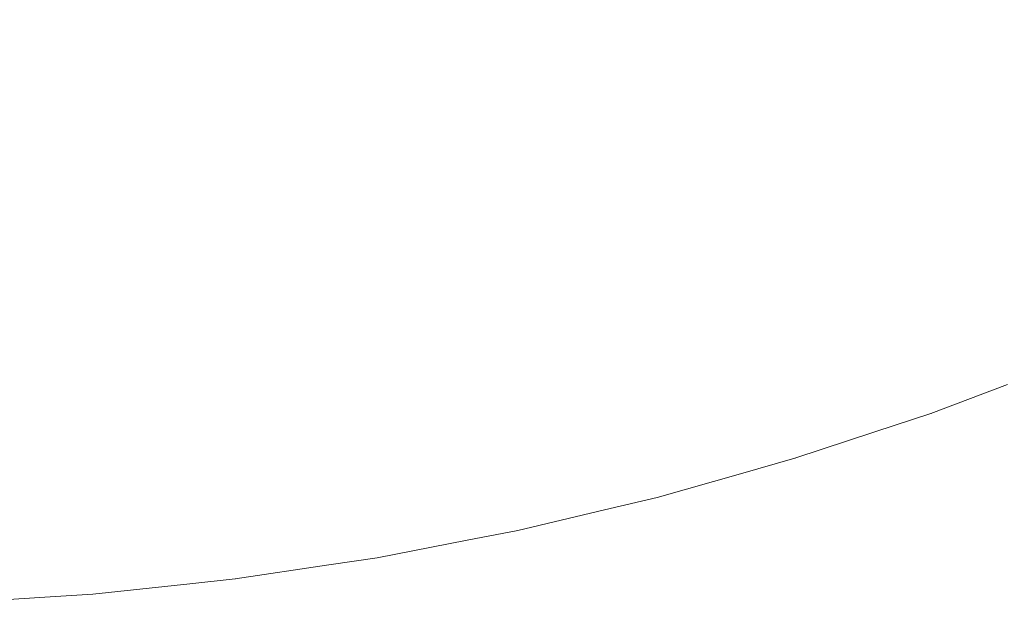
# Model space of a CAD drawing. Header units: centimetres. Extents: x -26 to 27.3, y -25.3 to -23.5.
# Tile 121 of 200: x 9.222 to 9.2803, y -24.9599 to -24.9251. Entities that reach past the tile are written whole.
import ezdxf

# ---------------------------------------------------------------- set-up
doc = ezdxf.new("R2010")
doc.units = ezdxf.units.CM
doc.header["$LTSCALE"] = 2.54
doc.layers.add('Lucido design-1', color=7, linetype='Continuous')

# ---------------------------------------------------------------- blocks, each defined once
blk = doc.blocks.new('Gruppo-4-1')
at = {"color": 7, "linetype": 'Continuous', "lineweight": 9}
blk.add_3dface([(-25.890647, -23.559888, -349.282667), (-25.890647, -25.159888, -349.282667), (27.209353, -25.159888, -349.282667), (27.209353, -23.559888, -349.282667)], dxfattribs=at)
for points, invisible_edges in [([(9.283054, -24.922932, -349.721263), (9.276068, -24.925913, -349.721263), (9.275095, -24.923494, -349.718051), (9.28198, -24.920556, -349.718051)], 15), ([(9.267179, -24.923552, -349.714947), (9.260181, -24.925859, -349.714947), (9.259341, -24.923116, -349.711956), (9.266224, -24.920847, -349.711956)], 15), ([(9.275095, -24.923494, -349.718051), (9.268092, -24.926137, -349.718051), (9.267179, -24.923552, -349.714947), (9.274073, -24.920951, -349.714947)], 15), ([(9.244784, -24.924286, -349.709506), (9.237774, -24.925642, -349.709506), (9.237251, -24.922591, -349.70674), (9.244131, -24.921261, -349.70674)], 15), ([(9.237774, -24.925642, -349.709506), (9.230714, -24.926699, -349.709506), (9.230321, -24.923629, -349.70674), (9.237251, -24.922591, -349.70674)], 15), ([(9.252368, -24.92509, -349.711956), (9.245318, -24.926767, -349.711956), (9.244784, -24.924286, -349.709506), (9.251729, -24.922634, -349.709506)], 15), ([(9.284071, -24.925184, -349.724578), (9.276989, -24.928206, -349.724578), (9.276068, -24.925913, -349.721263), (9.283054, -24.922932, -349.721263)], 15), ([(9.260181, -24.925859, -349.714947), (9.253091, -24.927867, -349.714947), (9.252368, -24.92509, -349.711956), (9.259341, -24.923116, -349.711956)], 15), ([(9.276068, -24.925913, -349.721263), (9.268961, -24.928595, -349.721263), (9.268092, -24.926137, -349.718051), (9.275095, -24.923494, -349.718051)], 15), ([(9.230714, -24.926699, -349.709506), (9.223615, -24.927455, -349.709506), (9.223353, -24.924371, -349.70674), (9.230321, -24.923629, -349.70674)], 15), ([(9.268092, -24.926137, -349.718051), (9.260984, -24.92848, -349.718051), (9.260181, -24.925859, -349.714947), (9.267179, -24.923552, -349.714947)], 15), ([(9.223615, -24.927455, -349.709506), (9.21649, -24.927909, -349.709506), (9.216359, -24.924817, -349.70674), (9.223353, -24.924371, -349.70674)], 15), ([(9.245318, -24.926767, -349.711956), (9.238203, -24.928143, -349.711956), (9.237774, -24.925642, -349.709506), (9.244784, -24.924286, -349.709506)], 15), ([(9.253091, -24.927867, -349.714947), (9.245923, -24.929572, -349.714947), (9.245318, -24.926767, -349.711956), (9.252368, -24.92509, -349.711956)], 15), ([(9.285031, -24.927306, -349.727989), (9.277857, -24.930367, -349.727989), (9.276989, -24.928206, -349.724578), (9.284071, -24.925184, -349.724578)], 15), ([(9.238203, -24.928143, -349.711956), (9.231036, -24.929216, -349.711956), (9.230714, -24.926699, -349.709506), (9.237774, -24.925642, -349.709506)], 15), ([(9.260984, -24.92848, -349.718051), (9.253782, -24.930519, -349.718051), (9.253091, -24.927867, -349.714947), (9.260181, -24.925859, -349.714947)], 15), ([(9.268961, -24.928595, -349.721263), (9.261747, -24.930973, -349.721263), (9.260984, -24.92848, -349.718051), (9.268092, -24.926137, -349.718051)], 15), ([(9.276989, -24.928206, -349.724578), (9.269784, -24.930925, -349.724578), (9.268961, -24.928595, -349.721263), (9.276068, -24.925913, -349.721263)], 15), ([(9.231036, -24.929216, -349.711956), (9.22383, -24.929984, -349.711956), (9.223615, -24.927455, -349.709506), (9.230714, -24.926699, -349.709506)], 15), ([(9.245923, -24.929572, -349.714947), (9.238688, -24.930971, -349.714947), (9.238203, -24.928143, -349.711956), (9.245318, -24.926767, -349.711956)], 15), ([(9.22383, -24.929984, -349.711956), (9.216598, -24.930445, -349.711956), (9.21649, -24.927909, -349.709506), (9.223615, -24.927455, -349.709506)], 15), ([(9.285931, -24.929297, -349.731491), (9.278672, -24.932394, -349.731491), (9.277857, -24.930367, -349.727989), (9.285031, -24.927306, -349.727989)], 15), ([(9.238688, -24.930971, -349.714947), (9.231401, -24.932062, -349.714947), (9.231036, -24.929216, -349.711956), (9.238203, -24.928143, -349.711956)], 15), ([(9.253782, -24.930519, -349.718051), (9.2465, -24.932251, -349.718051), (9.245923, -24.929572, -349.714947), (9.253091, -24.927867, -349.714947)], 15), ([(9.277857, -24.930367, -349.727989), (9.27056, -24.933121, -349.727989), (9.269784, -24.930925, -349.724578), (9.276989, -24.928206, -349.724578)], 15), ([(9.261747, -24.930973, -349.721263), (9.254439, -24.933043, -349.721263), (9.253782, -24.930519, -349.718051), (9.260984, -24.92848, -349.718051)], 15), ([(9.269784, -24.930925, -349.724578), (9.262471, -24.933335, -349.724578), (9.261747, -24.930973, -349.721263), (9.268961, -24.928595, -349.721263)], 15), ([(9.231401, -24.932062, -349.714947), (9.224074, -24.932842, -349.714947), (9.22383, -24.929984, -349.711956), (9.231036, -24.929216, -349.711956)], 15), ([(9.28677, -24.931153, -349.735076), (9.279431, -24.934284, -349.735076), (9.278672, -24.932394, -349.731491), (9.285931, -24.929297, -349.731491)], 15), ([(9.2465, -24.932251, -349.718051), (9.239151, -24.933672, -349.718051), (9.238688, -24.930971, -349.714947), (9.245923, -24.929572, -349.714947)], 15), ([(9.224074, -24.932842, -349.714947), (9.21672, -24.933311, -349.714947), (9.216598, -24.930445, -349.711956), (9.22383, -24.929984, -349.711956)], 15), ([(9.254439, -24.933043, -349.721263), (9.247049, -24.9348, -349.721263), (9.2465, -24.932251, -349.718051), (9.253782, -24.930519, -349.718051)], 15), ([(9.278672, -24.932394, -349.731491), (9.271288, -24.935181, -349.731491), (9.27056, -24.933121, -349.727989), (9.277857, -24.930367, -349.727989)], 15), ([(9.239151, -24.933672, -349.718051), (9.231749, -24.93478, -349.718051), (9.231401, -24.932062, -349.714947), (9.238688, -24.930971, -349.714947)], 15), ([(9.262471, -24.933335, -349.724578), (9.255061, -24.935433, -349.724578), (9.254439, -24.933043, -349.721263), (9.261747, -24.930973, -349.721263)], 15), ([(9.27056, -24.933121, -349.727989), (9.263153, -24.935563, -349.727989), (9.262471, -24.933335, -349.724578), (9.269784, -24.930925, -349.724578)], 15), ([(9.287546, -24.932871, -349.738739), (9.280134, -24.936034, -349.738739), (9.279431, -24.934284, -349.735076), (9.28677, -24.931153, -349.735076)], 15), ([(9.231749, -24.93478, -349.718051), (9.224306, -24.935573, -349.718051), (9.224074, -24.932842, -349.714947), (9.231401, -24.932062, -349.714947)], 15), ([(9.247049, -24.9348, -349.721263), (9.239592, -24.936242, -349.721263), (9.239151, -24.933672, -349.718051), (9.2465, -24.932251, -349.718051)], 15), ([(9.224306, -24.935573, -349.718051), (9.216836, -24.93605, -349.718051), (9.21672, -24.933311, -349.714947), (9.224074, -24.932842, -349.714947)], 15), ([(9.279431, -24.934284, -349.735076), (9.271966, -24.937101, -349.735076), (9.271288, -24.935181, -349.731491), (9.278672, -24.932394, -349.731491)], 15), ([(9.28826, -24.934449, -349.742473), (9.28078, -24.937641, -349.742473), (9.280134, -24.936034, -349.738739), (9.287546, -24.932871, -349.738739)], 15), ([(9.255061, -24.935433, -349.724578), (9.24757, -24.937215, -349.724578), (9.247049, -24.9348, -349.721263), (9.254439, -24.933043, -349.721263)], 15), ([(9.263153, -24.935563, -349.727989), (9.255648, -24.937688, -349.727989), (9.255061, -24.935433, -349.724578), (9.262471, -24.933335, -349.724578)], 15), ([(9.271288, -24.935181, -349.731491), (9.263792, -24.937652, -349.731491), (9.263153, -24.935563, -349.727989), (9.27056, -24.933121, -349.727989)], 15), ([(9.239592, -24.936242, -349.721263), (9.23208, -24.937367, -349.721263), (9.231749, -24.93478, -349.718051), (9.239151, -24.933672, -349.718051)], 15), ([(9.280134, -24.936034, -349.738739), (9.272595, -24.938879, -349.738739), (9.271966, -24.937101, -349.735076), (9.279431, -24.934284, -349.735076)], 15), ([(9.23208, -24.937367, -349.721263), (9.224527, -24.938172, -349.721263), (9.224306, -24.935573, -349.718051), (9.231749, -24.93478, -349.718051)], 15), ([(9.24757, -24.937215, -349.724578), (9.24001, -24.938677, -349.724578), (9.239592, -24.936242, -349.721263), (9.247049, -24.9348, -349.721263)], 15), ([(9.271966, -24.937101, -349.735076), (9.264389, -24.939599, -349.735076), (9.263792, -24.937652, -349.731491), (9.271288, -24.935181, -349.731491)], 15), ([(9.224527, -24.938172, -349.721263), (9.216947, -24.938655, -349.721263), (9.216836, -24.93605, -349.718051), (9.224306, -24.935573, -349.718051)], 15), ([(9.255648, -24.937688, -349.727989), (9.248061, -24.939492, -349.727989), (9.24757, -24.937215, -349.724578), (9.255061, -24.935433, -349.724578)], 15), ([(9.263792, -24.937652, -349.731491), (9.256199, -24.939802, -349.731491), (9.255648, -24.937688, -349.727989), (9.263153, -24.935563, -349.727989)], 15), ([(9.24001, -24.938677, -349.724578), (9.232394, -24.939817, -349.724578), (9.23208, -24.937367, -349.721263), (9.239592, -24.936242, -349.721263)], 15), ([(9.28078, -24.937641, -349.742473), (9.273172, -24.940512, -349.742473), (9.272595, -24.938879, -349.738739), (9.280134, -24.936034, -349.738739)], 15), ([(9.232394, -24.939817, -349.724578), (9.224737, -24.940633, -349.724578), (9.224527, -24.938172, -349.721263), (9.23208, -24.937367, -349.721263)], 15), ([(9.248061, -24.939492, -349.727989), (9.240403, -24.940973, -349.727989), (9.24001, -24.938677, -349.724578), (9.24757, -24.937215, -349.724578)], 15), ([(9.272595, -24.938879, -349.738739), (9.264941, -24.941402, -349.738739), (9.264389, -24.939599, -349.735076), (9.271966, -24.937101, -349.735076)], 15), ([(9.256199, -24.939802, -349.731491), (9.248521, -24.941628, -349.731491), (9.248061, -24.939492, -349.727989), (9.255648, -24.937688, -349.727989)], 15), ([(9.264389, -24.939599, -349.735076), (9.256712, -24.941773, -349.735076), (9.256199, -24.939802, -349.731491), (9.263792, -24.937652, -349.731491)], 15), ([(9.281367, -24.939102, -349.746272), (9.273696, -24.941997, -349.746272), (9.273172, -24.940512, -349.742473), (9.28078, -24.937641, -349.742473)], 15), ([(9.224737, -24.940633, -349.724578), (9.217052, -24.941123, -349.724578), (9.216947, -24.938655, -349.721263), (9.224527, -24.938172, -349.721263)], 15), ([(9.240403, -24.940973, -349.727989), (9.23269, -24.942128, -349.727989), (9.232394, -24.939817, -349.724578), (9.24001, -24.938677, -349.724578)], 15), ([(9.273172, -24.940512, -349.742473), (9.265448, -24.943058, -349.742473), (9.264941, -24.941402, -349.738739), (9.272595, -24.938879, -349.738739)], 15), ([(9.281895, -24.940417, -349.75013), (9.274168, -24.943333, -349.75013), (9.273696, -24.941997, -349.746272), (9.281367, -24.939102, -349.746272)], 15), ([(9.23269, -24.942128, -349.727989), (9.224934, -24.942954, -349.727989), (9.224737, -24.940633, -349.724578), (9.232394, -24.939817, -349.724578)], 15), ([(9.248521, -24.941628, -349.731491), (9.240772, -24.943127, -349.731491), (9.240403, -24.940973, -349.727989), (9.248061, -24.939492, -349.727989)], 15), ([(9.256712, -24.941773, -349.735076), (9.24895, -24.943619, -349.735076), (9.248521, -24.941628, -349.731491), (9.256199, -24.939802, -349.731491)], 15), ([(9.264941, -24.941402, -349.738739), (9.257187, -24.943598, -349.738739), (9.256712, -24.941773, -349.735076), (9.264389, -24.939599, -349.735076)], 15), ([(9.282364, -24.941582, -349.754038), (9.274587, -24.944517, -349.754038), (9.274168, -24.943333, -349.75013), (9.281895, -24.940417, -349.75013)], 15), ([(9.224934, -24.942954, -349.727989), (9.217151, -24.94345, -349.727989), (9.217052, -24.941123, -349.724578), (9.224737, -24.940633, -349.724578)], 15), ([(9.240772, -24.943127, -349.731491), (9.232967, -24.944295, -349.731491), (9.23269, -24.942128, -349.727989), (9.240403, -24.940973, -349.727989)], 15), ([(9.273696, -24.941997, -349.746272), (9.265909, -24.944564, -349.746272), (9.265448, -24.943058, -349.742473), (9.273172, -24.940512, -349.742473)], 15), ([(9.24895, -24.943619, -349.735076), (9.241117, -24.945134, -349.735076), (9.240772, -24.943127, -349.731491), (9.248521, -24.941628, -349.731491)], 15), ([(9.265448, -24.943058, -349.742473), (9.257624, -24.945274, -349.742473), (9.257187, -24.943598, -349.738739), (9.264941, -24.941402, -349.738739)], 15), ([(9.282771, -24.942597, -349.757992), (9.274951, -24.945548, -349.757992), (9.274587, -24.944517, -349.754038), (9.282364, -24.941582, -349.754038)], 15), ([(9.232967, -24.944295, -349.731491), (9.22512, -24.945131, -349.731491), (9.224934, -24.942954, -349.727989), (9.23269, -24.942128, -349.727989)], 15), ([(9.257187, -24.943598, -349.738739), (9.249347, -24.945462, -349.738739), (9.24895, -24.943619, -349.735076), (9.256712, -24.941773, -349.735076)], 15), ([(9.274168, -24.943333, -349.75013), (9.266324, -24.945919, -349.75013), (9.265909, -24.944564, -349.746272), (9.273696, -24.941997, -349.746272)], 15), ([(9.283118, -24.943459, -349.761983), (9.275261, -24.946425, -349.761983), (9.274951, -24.945548, -349.757992), (9.282771, -24.942597, -349.757992)], 15), ([(9.22512, -24.945131, -349.731491), (9.217243, -24.945633, -349.731491), (9.217151, -24.94345, -349.727989), (9.224934, -24.942954, -349.727989)], 15), ([(9.241117, -24.945134, -349.735076), (9.233226, -24.946315, -349.735076), (9.232967, -24.944295, -349.731491), (9.240772, -24.943127, -349.731491)], 15), ([(9.265909, -24.944564, -349.746272), (9.258021, -24.946798, -349.746272), (9.257624, -24.945274, -349.742473), (9.265448, -24.943058, -349.742473)], 15), ([(9.274587, -24.944517, -349.754038), (9.266692, -24.947119, -349.754038), (9.266324, -24.945919, -349.75013), (9.274168, -24.943333, -349.75013)], 15), ([(9.249347, -24.945462, -349.738739), (9.241435, -24.946993, -349.738739), (9.241117, -24.945134, -349.735076), (9.24895, -24.943619, -349.735076)], 15), ([(9.257624, -24.945274, -349.742473), (9.249712, -24.947155, -349.742473), (9.249347, -24.945462, -349.738739), (9.257187, -24.943598, -349.738739)], 15), ([(9.283403, -24.944169, -349.766006), (9.275515, -24.947146, -349.766006), (9.275261, -24.946425, -349.761983), (9.283118, -24.943459, -349.761983)], 15), ([(9.233226, -24.946315, -349.735076), (9.225292, -24.94716, -349.735076), (9.22512, -24.945131, -349.731491), (9.232967, -24.944295, -349.731491)], 15), ([(9.274951, -24.945548, -349.757992), (9.267012, -24.948165, -349.757992), (9.266692, -24.947119, -349.754038), (9.274587, -24.944517, -349.754038)], 15), ([(9.283626, -24.944725, -349.770053), (9.275715, -24.94771, -349.770053), (9.275515, -24.947146, -349.766006), (9.283403, -24.944169, -349.766006)], 15), ([(9.225292, -24.94716, -349.735076), (9.21733, -24.947668, -349.735076), (9.217243, -24.945633, -349.731491), (9.22512, -24.945131, -349.731491)], 15), ([(9.266324, -24.945919, -349.75013), (9.258378, -24.948169, -349.75013), (9.258021, -24.946798, -349.746272), (9.265909, -24.944564, -349.746272)], 15), ([(9.283788, -24.945126, -349.774117), (9.275859, -24.948118, -349.774117), (9.275715, -24.94771, -349.770053), (9.283626, -24.944725, -349.770053)], 15), ([(9.283887, -24.945373, -349.778192), (9.275948, -24.948369, -349.778192), (9.275859, -24.948118, -349.774117), (9.283788, -24.945126, -349.774117)], 15), ([(9.241435, -24.946993, -349.738739), (9.233465, -24.948186, -349.738739), (9.233226, -24.946315, -349.735076), (9.241117, -24.945134, -349.735076)], 15), ([(9.249712, -24.947155, -349.742473), (9.241728, -24.948699, -349.742473), (9.241435, -24.946993, -349.738739), (9.249347, -24.945462, -349.738739)], 15), ([(9.258021, -24.946798, -349.746272), (9.250044, -24.948695, -349.746272), (9.249712, -24.947155, -349.742473), (9.257624, -24.945274, -349.742473)], 15), ([(9.275261, -24.946425, -349.761983), (9.267284, -24.949054, -349.761983), (9.267012, -24.948165, -349.757992), (9.274951, -24.945548, -349.757992)], 15), ([(9.283924, -24.945464, -349.782122), (9.27598, -24.948462, -349.782122), (9.275948, -24.948369, -349.778192), (9.283887, -24.945373, -349.778192)], 15), ([(9.280518, -24.946751, -349.782667), (9.275981, -24.948463, -349.782667), (9.27598, -24.948462, -349.782122), (9.283924, -24.945464, -349.782122)], 14), ([(9.283932, -24.945484, -349.984639), (9.275987, -24.948482, -349.984639), (9.275981, -24.948463, -349.982667), (9.280518, -24.946751, -349.982667)], 11), ([(9.283991, -24.945631, -349.988627), (9.27604, -24.948631, -349.988627), (9.275987, -24.948482, -349.984639), (9.283932, -24.945484, -349.984639)], 15), ([(9.284109, -24.945926, -349.992612), (9.276146, -24.948931, -349.992612), (9.27604, -24.948631, -349.988627), (9.283991, -24.945631, -349.988627)], 15), ([(9.266692, -24.947119, -349.754038), (9.258694, -24.949384, -349.754038), (9.258378, -24.948169, -349.75013), (9.266324, -24.945919, -349.75013)], 15), ([(9.284287, -24.946369, -349.996586), (9.276305, -24.949381, -349.996586), (9.276146, -24.948931, -349.992612), (9.284109, -24.945926, -349.992612)], 15), ([(9.233465, -24.948186, -349.738739), (9.225452, -24.949039, -349.738739), (9.225292, -24.94716, -349.735076), (9.233226, -24.946315, -349.735076)], 15), ([(9.258378, -24.948169, -349.75013), (9.250342, -24.95008, -349.75013), (9.250044, -24.948695, -349.746272), (9.258021, -24.946798, -349.746272)], 15), ([(9.275515, -24.947146, -349.766006), (9.267508, -24.949785, -349.766006), (9.267284, -24.949054, -349.761983), (9.275261, -24.946425, -349.761983)], 15), ([(9.275981, -24.948463, -349.782667), (9.280518, -24.946751, -349.782667), (9.280518, -24.946751, -349.982667), (9.275981, -24.948463, -349.982667)], 10), ([(9.284525, -24.94696, -350.000543), (9.276518, -24.949982, -350.000543), (9.276305, -24.949381, -349.996586), (9.284287, -24.946369, -349.996586)], 15), ([(9.225452, -24.949039, -349.738739), (9.21741, -24.949552, -349.738739), (9.21733, -24.947668, -349.735076), (9.225292, -24.94716, -349.735076)], 15), ([(9.241728, -24.948699, -349.742473), (9.233685, -24.949903, -349.742473), (9.233465, -24.948186, -349.738739), (9.241435, -24.946993, -349.738739)], 15), ([(9.250044, -24.948695, -349.746272), (9.241994, -24.950252, -349.746272), (9.241728, -24.948699, -349.742473), (9.249712, -24.947155, -349.742473)], 15), ([(9.267012, -24.948165, -349.757992), (9.258969, -24.950442, -349.757992), (9.258694, -24.949384, -349.754038), (9.266692, -24.947119, -349.754038)], 15), ([(9.275715, -24.94771, -349.770053), (9.267684, -24.950358, -349.770053), (9.267508, -24.949785, -349.766006), (9.275515, -24.947146, -349.766006)], 15), ([(9.284822, -24.9477, -350.004477), (9.276783, -24.950733, -350.004477), (9.276518, -24.949982, -350.000543), (9.284525, -24.94696, -350.000543)], 15), ([(9.275859, -24.948118, -349.774117), (9.26781, -24.950771, -349.774117), (9.267684, -24.950358, -349.770053), (9.275715, -24.94771, -349.770053)], 15), ([(9.285178, -24.948586, -350.00838), (9.277101, -24.951634, -350.00838), (9.276783, -24.950733, -350.004477), (9.284822, -24.9477, -350.004477)], 15), ([(9.233685, -24.949903, -349.742473), (9.225599, -24.950765, -349.742473), (9.225452, -24.949039, -349.738739), (9.233465, -24.948186, -349.738739)], 15), ([(9.258694, -24.949384, -349.754038), (9.250607, -24.951308, -349.754038), (9.250342, -24.95008, -349.75013), (9.258378, -24.948169, -349.75013)], 15), ([(9.267284, -24.949054, -349.761983), (9.259204, -24.951342, -349.761983), (9.258969, -24.950442, -349.757992), (9.267012, -24.948165, -349.757992)], 15), ([(9.275948, -24.948369, -349.778192), (9.267888, -24.951026, -349.778192), (9.26781, -24.950771, -349.774117), (9.275859, -24.948118, -349.774117)], 15), ([(9.27598, -24.948462, -349.782122), (9.267917, -24.95112, -349.782122), (9.267888, -24.951026, -349.778192), (9.275948, -24.948369, -349.778192)], 15), ([(9.272653, -24.949561, -349.782667), (9.267918, -24.951121, -349.782667), (9.267917, -24.95112, -349.782122), (9.27598, -24.948462, -349.782122)], 14), ([(9.275987, -24.948482, -349.984639), (9.267923, -24.95114, -349.984639), (9.267918, -24.951121, -349.982667), (9.272653, -24.949561, -349.982667)], 11), ([(9.27604, -24.948631, -349.988627), (9.26797, -24.951291, -349.988627), (9.267923, -24.95114, -349.984639), (9.275987, -24.948482, -349.984639)], 15), ([(9.276146, -24.948931, -349.992612), (9.268063, -24.951595, -349.992612), (9.26797, -24.951291, -349.988627), (9.27604, -24.948631, -349.988627)], 15), ([(9.27598, -24.948462, -349.782122), (9.275981, -24.948463, -349.782667), (9.272653, -24.949561, -349.782667)], 9), ([(9.272653, -24.949561, -349.982667), (9.275981, -24.948463, -349.982667), (9.275987, -24.948482, -349.984639)], 10), ([(9.275981, -24.948463, -349.982667), (9.272653, -24.949561, -349.982667), (9.272653, -24.949561, -349.782667), (9.275981, -24.948463, -349.782667)], 10), ([(9.285593, -24.949618, -350.012247), (9.277472, -24.952683, -350.012247), (9.277101, -24.951634, -350.00838), (9.285178, -24.948586, -350.00838)], 15), ([(9.225599, -24.950765, -349.742473), (9.217483, -24.951282, -349.742473), (9.21741, -24.949552, -349.738739), (9.225452, -24.949039, -349.738739)], 15), ([(9.241994, -24.950252, -349.746272), (9.233885, -24.951466, -349.746272), (9.233685, -24.949903, -349.742473), (9.241728, -24.948699, -349.742473)], 15), ([(9.250342, -24.95008, -349.75013), (9.242234, -24.951648, -349.75013), (9.241994, -24.950252, -349.746272), (9.250044, -24.948695, -349.746272)], 15), ([(9.267508, -24.949785, -349.766006), (9.259396, -24.952082, -349.766006), (9.259204, -24.951342, -349.761983), (9.267284, -24.949054, -349.761983)], 15), ([(9.276305, -24.949381, -349.996586), (9.268203, -24.952052, -349.996586), (9.268063, -24.951595, -349.992612), (9.276146, -24.948931, -349.992612)], 15), ([(9.258969, -24.950442, -349.757992), (9.250837, -24.952376, -349.757992), (9.250607, -24.951308, -349.754038), (9.258694, -24.949384, -349.754038)], 15), ([(9.267684, -24.950358, -349.770053), (9.259547, -24.952662, -349.770053), (9.259396, -24.952082, -349.766006), (9.267508, -24.949785, -349.766006)], 15), ([(9.267918, -24.951121, -349.782667), (9.272653, -24.949561, -349.782667), (9.272653, -24.949561, -349.982667), (9.267918, -24.951121, -349.982667)], 10), ([(9.276518, -24.949982, -350.000543), (9.268389, -24.952662, -350.000543), (9.268203, -24.952052, -349.996586), (9.276305, -24.949381, -349.996586)], 15), ([(9.286066, -24.950795, -350.01607), (9.277894, -24.953879, -350.01607), (9.277472, -24.952683, -350.012247), (9.285593, -24.949618, -350.012247)], 15), ([(9.233885, -24.951466, -349.746272), (9.225733, -24.952334, -349.746272), (9.225599, -24.950765, -349.742473), (9.233685, -24.949903, -349.742473)], 15), ([(9.242234, -24.951648, -349.75013), (9.234065, -24.952871, -349.75013), (9.233885, -24.951466, -349.746272), (9.241994, -24.950252, -349.746272)], 15), ([(9.250607, -24.951308, -349.754038), (9.242446, -24.952886, -349.754038), (9.242234, -24.951648, -349.75013), (9.250342, -24.95008, -349.75013)], 15), ([(9.26781, -24.950771, -349.774117), (9.259656, -24.95308, -349.774117), (9.259547, -24.952662, -349.770053), (9.267684, -24.950358, -349.770053)], 15), ([(9.276783, -24.950733, -350.004477), (9.268622, -24.953423, -350.004477), (9.268389, -24.952662, -350.000543), (9.276518, -24.949982, -350.000543)], 15), ([(9.225733, -24.952334, -349.746272), (9.21755, -24.952856, -349.746272), (9.217483, -24.951282, -349.742473), (9.225599, -24.950765, -349.742473)], 15), ([(9.259204, -24.951342, -349.761983), (9.251033, -24.953285, -349.761983), (9.250837, -24.952376, -349.757992), (9.258969, -24.950442, -349.757992)], 15), ([(9.267888, -24.951026, -349.778192), (9.259723, -24.953338, -349.778192), (9.259656, -24.95308, -349.774117), (9.26781, -24.950771, -349.774117)], 15), ([(9.277101, -24.951634, -350.00838), (9.268902, -24.954336, -350.00838), (9.268622, -24.953423, -350.004477), (9.276783, -24.950733, -350.004477)], 15), ([(9.286597, -24.952116, -350.019843), (9.278369, -24.955221, -350.019843), (9.277894, -24.953879, -350.01607), (9.286066, -24.950795, -350.01607)], 15), ([(9.234065, -24.952871, -349.75013), (9.225853, -24.953746, -349.75013), (9.225733, -24.952334, -349.746272), (9.233885, -24.951466, -349.746272)], 15), ([(9.250837, -24.952376, -349.757992), (9.242631, -24.953964, -349.757992), (9.242446, -24.952886, -349.754038), (9.250607, -24.951308, -349.754038)], 15), ([(9.259396, -24.952082, -349.766006), (9.251194, -24.954033, -349.766006), (9.251033, -24.953285, -349.761983), (9.259204, -24.951342, -349.761983)], 15), ([(9.267917, -24.95112, -349.782122), (9.259748, -24.953433, -349.782122), (9.259723, -24.953338, -349.778192), (9.267888, -24.951026, -349.778192)], 15), ([(9.264685, -24.952037, -349.782667), (9.259749, -24.953435, -349.782667), (9.259748, -24.953433, -349.782122), (9.267917, -24.95112, -349.782122)], 14), ([(9.267923, -24.95114, -349.984639), (9.259754, -24.953453, -349.984639), (9.259749, -24.953435, -349.982667), (9.264685, -24.952037, -349.982667)], 11), ([(9.26797, -24.951291, -349.988627), (9.259793, -24.953607, -349.988627), (9.259754, -24.953453, -349.984639), (9.267923, -24.95114, -349.984639)], 15), ([(9.268063, -24.951595, -349.992612), (9.259874, -24.953914, -349.992612), (9.259793, -24.953607, -349.988627), (9.26797, -24.951291, -349.988627)], 15), ([(9.267917, -24.95112, -349.782122), (9.267918, -24.951121, -349.782667), (9.264685, -24.952037, -349.782667)], 9), ([(9.264685, -24.952037, -349.982667), (9.267918, -24.951121, -349.982667), (9.267923, -24.95114, -349.984639)], 10), ([(9.267918, -24.951121, -349.982667), (9.264685, -24.952037, -349.982667), (9.264685, -24.952037, -349.782667), (9.267918, -24.951121, -349.782667)], 10), ([(9.242446, -24.952886, -349.754038), (9.234225, -24.954117, -349.754038), (9.234065, -24.952871, -349.75013), (9.242234, -24.951648, -349.75013)], 15), ([(9.259547, -24.952662, -349.770053), (9.251321, -24.954618, -349.770053), (9.251194, -24.954033, -349.766006), (9.259396, -24.952082, -349.766006)], 15), ([(9.259749, -24.953435, -349.782667), (9.264685, -24.952037, -349.782667), (9.264685, -24.952037, -349.982667), (9.259749, -24.953435, -349.982667)], 10), ([(9.268203, -24.952052, -349.996586), (9.259994, -24.954377, -349.996586), (9.259874, -24.953914, -349.992612), (9.268063, -24.951595, -349.992612)], 15), ([(9.268389, -24.952662, -350.000543), (9.260155, -24.954993, -350.000543), (9.259994, -24.954377, -349.996586), (9.268203, -24.952052, -349.996586)], 15), ([(9.277472, -24.952683, -350.012247), (9.269228, -24.9554, -350.012247), (9.268902, -24.954336, -350.00838), (9.277101, -24.951634, -350.00838)], 15), ([(9.287184, -24.953579, -350.02356), (9.278894, -24.956708, -350.02356), (9.278369, -24.955221, -350.019843), (9.286597, -24.952116, -350.019843)], 15), ([(9.225853, -24.953746, -349.75013), (9.21761, -24.954271, -349.75013), (9.21755, -24.952856, -349.746272), (9.225733, -24.952334, -349.746272)], 15), ([(9.251033, -24.953285, -349.761983), (9.242788, -24.95488, -349.761983), (9.242631, -24.953964, -349.757992), (9.250837, -24.952376, -349.757992)], 15), ([(9.259656, -24.95308, -349.774117), (9.251412, -24.955041, -349.774117), (9.251321, -24.954618, -349.770053), (9.259547, -24.952662, -349.770053)], 15), ([(9.268622, -24.953423, -350.004477), (9.260355, -24.955764, -350.004477), (9.260155, -24.954993, -350.000543), (9.268389, -24.952662, -350.000543)], 15), ([(9.277894, -24.953879, -350.01607), (9.269599, -24.956613, -350.01607), (9.269228, -24.9554, -350.012247), (9.277472, -24.952683, -350.012247)], 15), ([(9.234225, -24.954117, -349.754038), (9.225959, -24.954997, -349.754038), (9.225853, -24.953746, -349.75013), (9.234065, -24.952871, -349.75013)], 15), ([(9.242631, -24.953964, -349.757992), (9.234364, -24.955201, -349.757992), (9.234225, -24.954117, -349.754038), (9.242446, -24.952886, -349.754038)], 15), ([(9.251194, -24.954033, -349.766006), (9.242917, -24.955634, -349.766006), (9.242788, -24.95488, -349.761983), (9.251033, -24.953285, -349.761983)], 15), ([(9.259723, -24.953338, -349.778192), (9.251468, -24.955301, -349.778192), (9.251412, -24.955041, -349.774117), (9.259656, -24.95308, -349.774117)], 15), ([(9.225959, -24.954997, -349.754038), (9.217664, -24.955526, -349.754038), (9.21761, -24.954271, -349.75013), (9.225853, -24.953746, -349.75013)], 15), ([(9.259748, -24.953433, -349.782122), (9.251489, -24.955398, -349.782122), (9.251468, -24.955301, -349.778192), (9.259723, -24.953338, -349.778192)], 15), ([(9.256627, -24.954177, -349.782667), (9.251489, -24.955399, -349.782667), (9.251489, -24.955398, -349.782122), (9.259748, -24.953433, -349.782122)], 14), ([(9.259754, -24.953453, -349.984639), (9.251493, -24.955418, -349.984639), (9.251489, -24.955399, -349.982667), (9.256627, -24.954177, -349.982667)], 11), ([(9.259793, -24.953607, -349.988627), (9.251526, -24.955573, -349.988627), (9.251493, -24.955418, -349.984639), (9.259754, -24.953453, -349.984639)], 15), ([(9.259874, -24.953914, -349.992612), (9.251593, -24.955884, -349.992612), (9.251526, -24.955573, -349.988627), (9.259793, -24.953607, -349.988627)], 15), ([(9.259748, -24.953433, -349.782122), (9.259749, -24.953435, -349.782667), (9.256627, -24.954177, -349.782667)], 9), ([(9.256627, -24.954177, -349.982667), (9.259749, -24.953435, -349.982667), (9.259754, -24.953453, -349.984639)], 10), ([(9.259749, -24.953435, -349.982667), (9.256627, -24.954177, -349.982667), (9.256627, -24.954177, -349.782667), (9.259749, -24.953435, -349.782667)], 10), ([(9.268902, -24.954336, -350.00838), (9.260596, -24.956689, -350.00838), (9.260355, -24.955764, -350.004477), (9.268622, -24.953423, -350.004477)], 15), ([(9.278369, -24.955221, -350.019843), (9.270016, -24.957975, -350.019843), (9.269599, -24.956613, -350.01607), (9.277894, -24.953879, -350.01607)], 15), ([(9.287828, -24.955182, -350.027215), (9.279469, -24.958336, -350.027215), (9.278894, -24.956708, -350.02356), (9.287184, -24.953579, -350.02356)], 15), ([(9.234364, -24.955201, -349.757992), (9.226052, -24.956087, -349.757992), (9.225959, -24.954997, -349.754038), (9.234225, -24.954117, -349.754038)], 15), ([(9.242788, -24.95488, -349.761983), (9.234482, -24.956123, -349.761983), (9.234364, -24.955201, -349.757992), (9.242631, -24.953964, -349.757992)], 15), ([(9.251321, -24.954618, -349.770053), (9.243018, -24.956224, -349.770053), (9.242917, -24.955634, -349.766006), (9.251194, -24.954033, -349.766006)], 15), ([(9.251489, -24.955399, -349.782667), (9.256627, -24.954177, -349.782667), (9.256627, -24.954177, -349.982667), (9.251489, -24.955399, -349.982667)], 10), ([(9.259994, -24.954377, -349.996586), (9.251694, -24.956351, -349.996586), (9.251593, -24.955884, -349.992612), (9.259874, -24.953914, -349.992612)], 15), ([(9.260155, -24.954993, -350.000543), (9.251828, -24.956974, -350.000543), (9.251694, -24.956351, -349.996586), (9.259994, -24.954377, -349.996586)], 15), ([(9.269228, -24.9554, -350.012247), (9.260876, -24.957765, -350.012247), (9.260596, -24.956689, -350.00838), (9.268902, -24.954336, -350.00838)], 15), ([(9.226052, -24.956087, -349.757992), (9.21771, -24.956619, -349.757992), (9.217664, -24.955526, -349.754038), (9.225959, -24.954997, -349.754038)], 15), ([(9.242917, -24.955634, -349.766006), (9.234579, -24.956882, -349.766006), (9.234482, -24.956123, -349.761983), (9.242788, -24.95488, -349.761983)], 15), ([(9.251412, -24.955041, -349.774117), (9.243091, -24.95665, -349.774117), (9.243018, -24.956224, -349.770053), (9.251321, -24.954618, -349.770053)], 15), ([(9.251468, -24.955301, -349.778192), (9.243136, -24.956912, -349.778192), (9.243091, -24.95665, -349.774117), (9.251412, -24.955041, -349.774117)], 15), ([(9.260355, -24.955764, -350.004477), (9.251996, -24.957752, -350.004477), (9.251828, -24.956974, -350.000543), (9.260155, -24.954993, -350.000543)], 15), ([(9.234482, -24.956123, -349.761983), (9.226131, -24.957013, -349.761983), (9.226052, -24.956087, -349.757992), (9.234364, -24.955201, -349.757992)], 15), ([(9.243018, -24.956224, -349.770053), (9.234655, -24.957476, -349.770053), (9.234579, -24.956882, -349.766006), (9.242917, -24.955634, -349.766006)], 15), ([(9.251489, -24.955398, -349.782122), (9.243153, -24.95701, -349.782122), (9.243136, -24.956912, -349.778192), (9.251468, -24.955301, -349.778192)], 15), ([(9.248495, -24.955978, -349.782667), (9.243153, -24.957011, -349.782667), (9.243153, -24.95701, -349.782122), (9.251489, -24.955398, -349.782122)], 14), ([(9.251493, -24.955418, -349.984639), (9.243156, -24.95703, -349.984639), (9.243153, -24.957011, -349.982667), (9.248495, -24.955978, -349.982667)], 11), ([(9.251526, -24.955573, -349.988627), (9.243183, -24.957186, -349.988627), (9.243156, -24.95703, -349.984639), (9.251493, -24.955418, -349.984639)], 15), ([(9.251593, -24.955884, -349.992612), (9.243237, -24.9575, -349.992612), (9.243183, -24.957186, -349.988627), (9.251526, -24.955573, -349.988627)], 15), ([(9.251489, -24.955398, -349.782122), (9.251489, -24.955399, -349.782667), (9.248495, -24.955978, -349.782667)], 9), ([(9.248495, -24.955978, -349.982667), (9.251489, -24.955399, -349.982667), (9.251493, -24.955418, -349.984639)], 10), ([(9.251489, -24.955399, -349.982667), (9.248495, -24.955978, -349.982667), (9.248495, -24.955978, -349.782667), (9.251489, -24.955399, -349.782667)], 10), ([(9.269599, -24.956613, -350.01607), (9.261196, -24.958993, -350.01607), (9.260876, -24.957765, -350.012247), (9.269228, -24.9554, -350.012247)], 15), ([(9.278894, -24.956708, -350.02356), (9.270478, -24.959482, -350.02356), (9.270016, -24.957975, -350.019843), (9.278369, -24.955221, -350.019843)], 15), ([(9.288528, -24.956922, -350.030801), (9.280094, -24.960105, -350.030801), (9.279469, -24.958336, -350.027215), (9.287828, -24.955182, -350.027215)], 15), ([(9.226131, -24.957013, -349.761983), (9.217749, -24.957547, -349.761983), (9.21771, -24.956619, -349.757992), (9.226052, -24.956087, -349.757992)], 15), ([(9.234579, -24.956882, -349.766006), (9.226196, -24.957775, -349.766006), (9.226131, -24.957013, -349.761983), (9.234482, -24.956123, -349.761983)], 15), ([(9.243153, -24.957011, -349.782667), (9.248495, -24.955978, -349.782667), (9.248495, -24.955978, -349.982667), (9.243153, -24.957011, -349.982667)], 10), ([(9.251694, -24.956351, -349.996586), (9.243318, -24.957971, -349.996586), (9.243237, -24.9575, -349.992612), (9.251593, -24.955884, -349.992612)], 15), ([(9.260596, -24.956689, -350.00838), (9.252197, -24.958686, -350.00838), (9.251996, -24.957752, -350.004477), (9.260355, -24.955764, -350.004477)], 15), ([(9.243091, -24.95665, -349.774117), (9.23471, -24.957905, -349.774117), (9.234655, -24.957476, -349.770053), (9.243018, -24.956224, -349.770053)], 15), ([(9.243136, -24.956912, -349.778192), (9.234744, -24.958169, -349.778192), (9.23471, -24.957905, -349.774117), (9.243091, -24.95665, -349.774117)], 15), ([(9.251828, -24.956974, -350.000543), (9.243425, -24.958599, -350.000543), (9.243318, -24.957971, -349.996586), (9.251694, -24.956351, -349.996586)], 15), ([(9.260876, -24.957765, -350.012247), (9.252432, -24.959774, -350.012247), (9.252197, -24.958686, -350.00838), (9.260596, -24.956689, -350.00838)], 15), ([(9.270016, -24.957975, -350.019843), (9.261555, -24.960371, -350.019843), (9.261196, -24.958993, -350.01607), (9.269599, -24.956613, -350.01607)], 15), ([(9.279469, -24.958336, -350.027215), (9.270984, -24.961133, -350.027215), (9.270478, -24.959482, -350.02356), (9.278894, -24.956708, -350.02356)], 15), ([(9.226196, -24.957775, -349.766006), (9.217782, -24.958311, -349.766006), (9.217749, -24.957547, -349.761983), (9.226131, -24.957013, -349.761983)], 15), ([(9.234655, -24.957476, -349.770053), (9.226246, -24.958372, -349.770053), (9.226196, -24.957775, -349.766006), (9.234579, -24.956882, -349.766006)], 15), ([(9.243153, -24.95701, -349.782122), (9.234756, -24.958267, -349.782122), (9.234744, -24.958169, -349.778192), (9.243136, -24.956912, -349.778192)], 15), ([(9.240302, -24.957438, -349.782667), (9.234757, -24.958268, -349.782667), (9.234756, -24.958267, -349.782122), (9.243153, -24.95701, -349.782122)], 14), ([(9.243156, -24.95703, -349.984639), (9.234759, -24.958287, -349.984639), (9.234757, -24.958268, -349.982667), (9.240302, -24.957438, -349.982667)], 11), ([(9.243183, -24.957186, -349.988627), (9.234779, -24.958444, -349.988627), (9.234759, -24.958287, -349.984639), (9.243156, -24.95703, -349.984639)], 15), ([(9.243237, -24.9575, -349.992612), (9.23482, -24.95876, -349.992612), (9.234779, -24.958444, -349.988627), (9.243183, -24.957186, -349.988627)], 15), ([(9.243153, -24.95701, -349.782122), (9.243153, -24.957011, -349.782667), (9.240302, -24.957438, -349.782667)], 9), ([(9.240302, -24.957438, -349.982667), (9.243153, -24.957011, -349.982667), (9.243156, -24.95703, -349.984639)], 10), ([(9.243153, -24.957011, -349.982667), (9.240302, -24.957438, -349.982667), (9.240302, -24.957438, -349.782667), (9.243153, -24.957011, -349.782667)], 10), ([(9.251996, -24.957752, -350.004477), (9.24356, -24.959384, -350.004477), (9.243425, -24.958599, -350.000543), (9.251828, -24.956974, -350.000543)], 15), ([(9.289281, -24.958798, -350.034311), (9.280768, -24.962011, -350.034311), (9.280094, -24.960105, -350.030801), (9.288528, -24.956922, -350.030801)], 15), ([(9.226246, -24.958372, -349.770053), (9.217807, -24.95891, -349.770053), (9.217782, -24.958311, -349.766006), (9.226196, -24.957775, -349.766006)], 15), ([(9.23471, -24.957905, -349.774117), (9.226283, -24.958803, -349.774117), (9.226246, -24.958372, -349.770053), (9.234655, -24.957476, -349.770053)], 15), ([(9.234744, -24.958169, -349.778192), (9.226306, -24.959068, -349.778192), (9.226283, -24.958803, -349.774117), (9.23471, -24.957905, -349.774117)], 15), ([(9.234757, -24.958268, -349.782667), (9.240302, -24.957438, -349.782667), (9.240302, -24.957438, -349.982667), (9.234757, -24.958268, -349.982667)], 10), ([(9.243318, -24.957971, -349.996586), (9.23488, -24.959234, -349.996586), (9.23482, -24.95876, -349.992612), (9.243237, -24.9575, -349.992612)], 15), ([(9.252197, -24.958686, -350.00838), (9.243721, -24.960325, -350.00838), (9.24356, -24.959384, -350.004477), (9.251996, -24.957752, -350.004477)], 15), ([(9.261196, -24.958993, -350.01607), (9.252699, -24.961014, -350.01607), (9.252432, -24.959774, -350.012247), (9.260876, -24.957765, -350.012247)], 15), ([(9.226283, -24.958803, -349.774117), (9.217826, -24.959342, -349.774117), (9.217807, -24.95891, -349.770053), (9.226246, -24.958372, -349.770053)], 15), ([(9.234756, -24.958267, -349.782122), (9.226314, -24.959166, -349.782122), (9.226306, -24.959068, -349.778192), (9.234744, -24.958169, -349.778192)], 15), ([(9.232063, -24.958555, -349.782667), (9.226314, -24.959167, -349.782667), (9.226314, -24.959166, -349.782122), (9.234756, -24.958267, -349.782122)], 14), ([(9.234759, -24.958287, -349.984639), (9.226316, -24.959187, -349.984639), (9.226314, -24.959167, -349.982667), (9.232063, -24.958555, -349.982667)], 11), ([(9.234779, -24.958444, -349.988627), (9.226329, -24.959345, -349.988627), (9.226316, -24.959187, -349.984639), (9.234759, -24.958287, -349.984639)], 15), ([(9.23482, -24.95876, -349.992612), (9.226356, -24.959661, -349.992612), (9.226329, -24.959345, -349.988627), (9.234779, -24.958444, -349.988627)], 15), ([(9.234756, -24.958267, -349.782122), (9.234757, -24.958268, -349.782667), (9.232063, -24.958555, -349.782667)], 9), ([(9.232063, -24.958555, -349.982667), (9.234757, -24.958268, -349.982667), (9.234759, -24.958287, -349.984639)], 10), ([(9.234757, -24.958268, -349.982667), (9.232063, -24.958555, -349.982667), (9.232063, -24.958555, -349.782667), (9.234757, -24.958268, -349.782667)], 10), ([(9.243425, -24.958599, -350.000543), (9.234961, -24.959866, -350.000543), (9.23488, -24.959234, -349.996586), (9.243318, -24.957971, -349.996586)], 15), ([(9.270478, -24.959482, -350.02356), (9.261952, -24.961896, -350.02356), (9.261555, -24.960371, -350.019843), (9.270016, -24.957975, -350.019843)], 15), ([(9.280094, -24.960105, -350.030801), (9.271533, -24.962927, -350.030801), (9.270984, -24.961133, -350.027215), (9.279469, -24.958336, -350.027215)], 15), ([(9.226306, -24.959068, -349.778192), (9.217837, -24.959608, -349.778192), (9.217826, -24.959342, -349.774117), (9.226283, -24.958803, -349.774117)], 15), ([(9.226314, -24.959166, -349.782122), (9.217841, -24.959706, -349.782122), (9.217837, -24.959608, -349.778192), (9.226306, -24.959068, -349.778192)], 15), ([(9.226314, -24.959167, -349.782667), (9.232063, -24.958555, -349.782667), (9.232063, -24.958555, -349.982667), (9.226314, -24.959167, -349.982667)], 10), ([(9.23488, -24.959234, -349.996586), (9.226397, -24.960137, -349.996586), (9.226356, -24.959661, -349.992612), (9.23482, -24.95876, -349.992612)], 15), ([(9.24356, -24.959384, -350.004477), (9.235062, -24.960656, -350.004477), (9.234961, -24.959866, -350.000543), (9.243425, -24.958599, -350.000543)], 15), ([(9.252432, -24.959774, -350.012247), (9.243909, -24.961422, -350.012247), (9.243721, -24.960325, -350.00838), (9.252197, -24.958686, -350.00838)], 15), ([(9.261555, -24.960371, -350.019843), (9.252999, -24.962406, -350.019843), (9.252699, -24.961014, -350.01607), (9.261196, -24.958993, -350.01607)], 15), ([(9.223791, -24.959328, -349.782667), (9.217841, -24.959708, -349.782667), (9.217841, -24.959706, -349.782122), (9.226314, -24.959166, -349.782122)], 14), ([(9.226316, -24.959187, -349.984639), (9.217842, -24.959727, -349.984639), (9.217841, -24.959708, -349.982667), (9.223791, -24.959328, -349.982667)], 11), ([(9.217841, -24.959708, -349.782667), (9.223791, -24.959328, -349.782667), (9.223791, -24.959328, -349.982667), (9.217841, -24.959708, -349.982667)], 10), ([(9.226329, -24.959345, -349.988627), (9.217849, -24.959885, -349.988627), (9.217842, -24.959727, -349.984639), (9.226316, -24.959187, -349.984639)], 15), ([(9.226356, -24.959661, -349.992612), (9.217862, -24.960203, -349.992612), (9.217849, -24.959885, -349.988627), (9.226329, -24.959345, -349.988627)], 15), ([(9.226397, -24.960137, -349.996586), (9.217883, -24.96068, -349.996586), (9.217862, -24.960203, -349.992612), (9.226356, -24.959661, -349.992612)], 15), ([(9.226314, -24.959166, -349.782122), (9.226314, -24.959167, -349.782667), (9.223791, -24.959328, -349.782667)], 9), ([(9.223791, -24.959328, -349.982667), (9.226314, -24.959167, -349.982667), (9.226316, -24.959187, -349.984639)], 10), ([(9.226314, -24.959167, -349.982667), (9.223791, -24.959328, -349.982667), (9.223791, -24.959328, -349.782667), (9.226314, -24.959167, -349.782667)], 10), ([(9.234961, -24.959866, -350.000543), (9.226451, -24.960773, -350.000543), (9.226397, -24.960137, -349.996586), (9.23488, -24.959234, -349.996586)], 15), ([(9.243721, -24.960325, -350.00838), (9.235184, -24.961603, -350.00838), (9.235062, -24.960656, -350.004477), (9.24356, -24.959384, -350.004477)], 15), ([(9.270984, -24.961133, -350.027215), (9.262387, -24.963568, -350.027215), (9.261952, -24.961896, -350.02356), (9.270478, -24.959482, -350.02356)], 15), ([(9.235062, -24.960656, -350.004477), (9.226518, -24.961566, -350.004477), (9.226451, -24.960773, -350.000543), (9.234961, -24.959866, -350.000543)], 15), ([(9.252699, -24.961014, -350.01607), (9.244124, -24.962672, -350.01607), (9.243909, -24.961422, -350.012247), (9.252432, -24.959774, -350.012247)], 15)]:
    blk.add_3dface(points, dxfattribs=dict(at, invisible_edges=invisible_edges))

msp = doc.modelspace()

# ---------------------------------------------------------------- block references
at = {"layer": 'Lucido design-1', "color": 7}
msp.add_blockref('Gruppo-4-1', (0, 0), dxfattribs=at)

doc.saveas('drawing.dxf')
